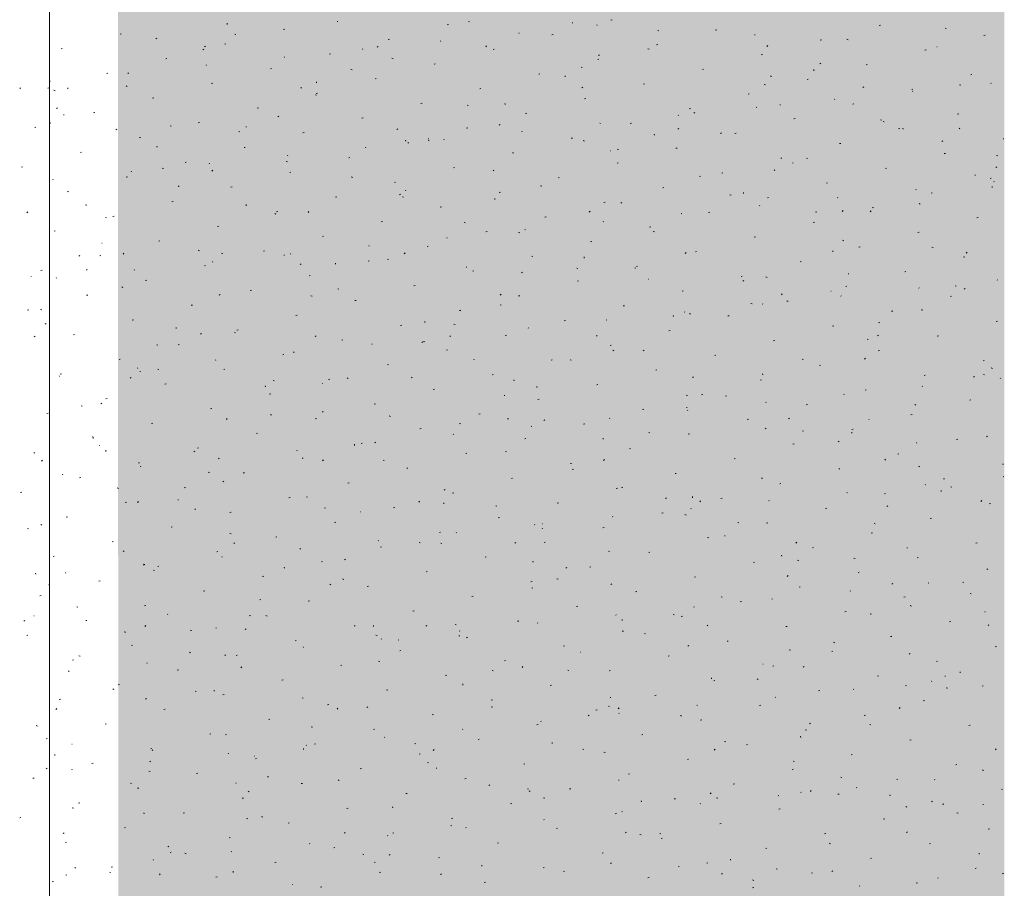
# Model space of a CAD drawing. Extents: x -743 to 300, y 62 to 1112.
# Tile 176 of 179: x -3 to 77, y 901 to 972. Entities that reach past the tile are written whole.
import ezdxf
from ezdxf.lldxf.tags import DXFTag

# ---------------------------------------------------------------- set-up
doc = ezdxf.new("R2010")
doc.units = 0
doc.layers.get('0').update_dxf_attribs({"lineweight": 13})
doc.layers.add('60- 61 allgemeine Ausstattung- 4 Terrassen', color=9, linetype='Continuous', lineweight=9, true_color=0x808080)
doc.layers.add('iwb_Layout BA_Markierung', color=7, linetype='Continuous', lineweight=9, true_color=0xbadcdc)
doc.layers.add('70 -71 Achsen- 1 Gebäudeachsen', color=7, linetype='STRICHPUNKT2-A06CPV7LL0', lineweight=18)
tags = doc.linetypes.add('STRICHPUNKT2-A06CPV7LL0', pattern=[12.7, 6.35, -3.175, 0, -3.175]).pattern_tags.tags
tags[10:11] = [DXFTag(74, 4), DXFTag(75, 0), DXFTag(340, '0'), DXFTag(46, 0.0), DXFTag(50, 0.0), DXFTag(44, 0.0), DXFTag(45, 0.0)]
tags[8:9] = [DXFTag(74, 4), DXFTag(75, 0), DXFTag(340, '0'), DXFTag(46, 0.0), DXFTag(50, 0.0), DXFTag(44, 0.0), DXFTag(45, 0.0)]
tags[6:7] = [DXFTag(74, 4), DXFTag(75, 0), DXFTag(340, '0'), DXFTag(46, 0.0), DXFTag(50, 0.0), DXFTag(44, 0.0), DXFTag(45, 0.0)]
tags[4:5] = [DXFTag(74, 4), DXFTag(75, 0), DXFTag(340, '0'), DXFTag(46, 0.0), DXFTag(50, 0.0), DXFTag(44, 0.0), DXFTag(45, 0.0)]

# ---------------------------------------------------------------- blocks, each defined once
blk = doc.blocks.new('Polygon-A06CPV7AL0')
at = {"color": 0, "linetype": 'ByBlock', "lineweight": -2, "ltscale": 0.13}
blk.add_solid([(4.854, 86.708), (4.686, 1083.814), (76.501, 86.518), (76.501, 1083.814)], dxfattribs=at)
blk = doc.blocks.new('Referenz-A06CPV7ML0')
at = {"layer": '60- 61 allgemeine Ausstattung- 4 Terrassen', "color": 0}
for p, q in [((44.629, 971.608), (44.725, 971.632)), ((13.551, 971.256), (13.542, 971.344)), ((18.117, 970.85), (18.212, 970.874)), ((22.468, 971.507), (22.484, 971.466)), ((31.373, 971.229), (31.469, 971.253)), ((33.096, 971.489), (33.187, 971.453)), ((41.503, 971.394), (41.547, 971.391)), ((43.523, 971.179), (43.49, 971.216)), ((48.425, 970.771), (48.517, 970.734)), ((53.11, 970.797), (53.206, 970.821)), ((66.366, 971.176), (66.462, 971.2)), ((71.701, 970.95), (71.795, 970.921)), ((4.861, 970.471), (4.956, 970.495)), ((7.851, 970.133), (7.77, 970.077)), ((14.156, 970.472), (14.25, 970.443)), ((26.598, 970.039), (26.693, 970.062)), ((37.191, 970.53), (37.159, 970.567)), ((39.854, 970.418), (39.95, 970.442)), ((56.266, 970.42), (56.311, 970.417)), ((61.591, 969.985), (61.687, 970.009)), ((63.755, 970.053), (63.846, 970.016)), ((74.848, 970.365), (74.943, 970.388)), ((0.086, 969.28), (0.181, 969.304)), ((11.562, 969.239), (11.654, 969.202)), ((11.791, 969.495), (11.719, 969.427)), ((13.342, 969.66), (13.437, 969.683)), ((24.529, 969.231), (24.496, 969.268)), ((25.783, 969.465), (25.702, 969.408)), ((30.86, 969.881), (30.827, 969.917)), ((34.563, 969.519), (34.491, 969.452)), ((35.079, 969.227), (35.175, 969.251)), ((47.635, 969.272), (47.729, 969.243)), ((48.335, 969.606), (48.431, 969.63)), ((57.334, 969.543), (57.262, 969.476)), ((70.072, 969.174), (70.168, 969.198)), ((71.03, 969.446), (71.074, 969.443)), ((8.567, 968.469), (8.662, 968.493)), ((18.198, 968.582), (18.165, 968.619)), ((21.823, 968.848), (21.918, 968.872)), ((26.892, 968.521), (26.983, 968.484)), ((43.56, 968.416), (43.656, 968.44)), ((43.714, 968.797), (43.634, 968.74)), ((56.816, 968.795), (56.912, 968.819)), ((11.867, 967.933), (11.834, 967.969)), ((17.048, 967.658), (17.143, 967.681)), ((23.568, 967.594), (23.663, 967.565)), ((30.304, 968.037), (30.399, 968.06)), ((42.222, 967.802), (42.313, 967.766)), ((52.041, 967.604), (52.137, 967.628)), ((61.068, 967.506), (61.059, 967.594)), ((61.646, 968.128), (61.565, 968.072)), ((65.297, 967.983), (65.393, 968.007)), ((3.792, 967.278), (3.887, 967.302)), ((5.536, 967.283), (5.503, 967.32)), ((25.529, 966.846), (25.624, 966.87)), ((38.785, 967.225), (38.881, 967.249)), ((40.924, 967.015), (40.915, 967.103)), ((57.551, 967.084), (57.642, 967.047)), ((60.522, 966.793), (60.618, 966.817)), ((73.778, 967.172), (73.874, 967.196)), ((-3.193, 966.126), (-3.265, 966.059)), ((-0.983, 966.088), (-0.888, 966.112)), ((-0.796, 966.634), (-0.828, 966.671)), ((0.636, 966.035), (0.627, 966.123)), ((5.359, 966.27), (5.45, 966.233)), ((12.273, 966.467), (12.368, 966.491)), ((19.578, 966.15), (19.506, 966.083)), ((20.78, 966.525), (20.771, 966.613)), ((34.01, 966.035), (34.105, 966.058)), ((42.349, 966.175), (42.277, 966.107)), ((47.266, 966.414), (47.362, 966.438)), ((57.047, 966.394), (57.141, 966.365)), ((65.121, 966.199), (65.049, 966.132)), ((69.003, 965.981), (69.099, 966.005)), ((72.881, 966.366), (72.972, 966.329)), ((75.433, 966.462), (75.4, 966.499)), ((-0.498, 965.916), (-0.404, 965.887)), ((7.498, 965.276), (7.593, 965.3)), ((20.688, 965.552), (20.779, 965.515)), ((20.754, 965.656), (20.849, 965.679)), ((42.491, 965.223), (42.587, 965.247)), ((55.747, 965.602), (55.843, 965.626)), ((62.771, 965.164), (62.738, 965.2)), ((69.102, 965.813), (69.069, 965.85)), ((-0.212, 964.488), (-0.292, 964.431)), ((15.979, 964.465), (16.074, 964.489)), ((29.235, 964.844), (29.33, 964.868)), ((32.981, 964.716), (33.075, 964.687)), ((36.018, 964.834), (36.109, 964.797)), ((50.972, 964.412), (51.068, 964.436)), ((56.44, 964.514), (56.407, 964.551)), ((58.335, 964.76), (58.352, 964.719)), ((64.228, 964.791), (64.324, 964.815)), ((0.296, 963.927), (0.34, 963.924)), ((2.723, 964.086), (2.818, 964.11)), ((17.72, 963.819), (17.639, 963.763)), ((24.46, 963.654), (24.555, 963.677)), ((37.716, 964.033), (37.811, 964.056)), ((50.109, 963.865), (50.076, 963.902)), ((51.347, 964.115), (51.439, 964.078)), ((59.453, 963.6), (59.549, 963.624)), ((72.709, 963.979), (72.805, 964.003)), ((-2.052, 962.895), (-1.957, 962.919)), ((-0.845, 963.301), (-0.754, 963.265)), ((4.593, 962.782), (4.521, 962.715)), ((8.914, 963.038), (9.008, 963.009)), ((11.204, 963.274), (11.299, 963.298)), ((15.059, 962.952), (15.104, 962.95)), ((27.364, 962.806), (27.292, 962.739)), ((32.941, 962.842), (33.036, 962.866)), ((35.652, 963.151), (35.571, 963.095)), ((43.777, 963.216), (43.744, 963.252)), ((46.197, 963.221), (46.293, 963.245)), ((50.136, 962.83), (50.064, 962.763)), ((66.46, 963.517), (66.554, 963.488)), ((66.677, 963.397), (66.768, 963.36)), ((67.934, 962.789), (68.03, 962.813)), ((68.298, 962.775), (68.288, 962.863)), ((72.907, 962.854), (72.835, 962.787)), ((6.429, 962.084), (6.524, 962.108)), ((14.484, 962.583), (14.576, 962.546)), ((19.685, 962.463), (19.78, 962.487)), ((37.446, 962.566), (37.413, 962.603)), ((41.422, 962.031), (41.517, 962.054)), ((48.153, 962.284), (48.144, 962.372)), ((53.584, 962.483), (53.503, 962.426)), ((54.678, 962.41), (54.774, 962.434)), ((76.415, 961.977), (76.456, 961.988)), ((7.865, 961.304), (7.856, 961.392)), ((14.91, 961.272), (15.005, 961.296)), ((24.784, 961.268), (24.751, 961.304)), ((28.009, 961.794), (28, 961.882)), ((28.166, 961.652), (28.261, 961.675)), ((29.814, 961.865), (29.905, 961.828)), ((29.823, 961.978), (29.867, 961.976)), ((31.115, 961.917), (31.082, 961.954)), ((42.393, 961.839), (42.487, 961.81)), ((49.903, 961.219), (49.999, 961.243)), ((63.159, 961.598), (63.255, 961.622)), ((71.515, 961.815), (71.435, 961.758)), ((1.654, 960.893), (1.749, 960.917)), ((18.453, 960.618), (18.42, 960.655)), ((23.391, 960.461), (23.486, 960.485)), ((36.647, 960.84), (36.742, 960.864)), ((44.587, 961.004), (44.631, 961.002)), ((45.144, 961.147), (45.235, 961.11)), ((58.384, 960.408), (58.48, 960.432)), ((60.473, 960.428), (60.564, 960.391)), ((71.64, 960.787), (71.736, 960.811)), ((75.872, 960.639), (75.966, 960.61)), ((-3.122, 959.703), (-3.026, 959.727)), ((8.281, 959.614), (8.372, 959.578)), ((10.135, 960.082), (10.23, 960.106)), ((12.122, 959.969), (12.089, 960.005)), ((18.327, 960.161), (18.421, 960.132)), ((31.872, 959.65), (31.967, 959.673)), ((45.128, 960.029), (45.223, 960.052)), ((59.351, 960.03), (59.395, 960.028)), ((66.865, 959.596), (66.961, 959.62)), ((75.803, 959.71), (75.894, 959.673)), ((5.36, 958.891), (5.455, 958.915)), ((5.79, 959.32), (5.757, 959.356)), ((12.38, 959.438), (12.308, 959.371)), ((18.616, 959.27), (18.711, 959.294)), ((23.61, 958.896), (23.702, 958.859)), ((35.151, 959.462), (35.079, 959.395)), ((40.353, 958.838), (40.448, 958.862)), ((51.806, 958.961), (51.9, 958.932)), ((53.609, 959.217), (53.705, 959.241)), ((57.922, 959.486), (57.85, 959.419)), ((74.114, 959.056), (74.159, 959.053)), ((75.346, 958.785), (75.442, 958.809)), ((-0.541, 958.67), (-0.574, 958.707)), ((9.658, 958.174), (9.577, 958.118)), ((13.841, 958.08), (13.936, 958.104)), ((27.097, 958.459), (27.192, 958.483)), ((38.94, 958.178), (39.031, 958.141)), ((48.834, 958.027), (48.929, 958.05)), ((62.09, 958.406), (62.186, 958.43)), ((75.527, 958.044), (75.517, 958.132)), ((75.688, 958.499), (75.655, 958.535)), ((0.584, 957.701), (0.68, 957.725)), ((22.322, 957.268), (22.417, 957.292)), ((27.589, 957.506), (27.509, 957.449)), ((27.739, 957.283), (27.833, 957.254)), ((27.998, 957.818), (28.015, 957.777)), ((35.578, 957.648), (35.673, 957.671)), ((54.269, 957.459), (54.361, 957.423)), ((55.383, 957.553), (55.373, 957.642)), ((57.315, 957.215), (57.411, 957.239)), ((63.026, 957.2), (62.993, 957.236)), ((69.357, 957.849), (69.324, 957.886)), ((70.571, 957.594), (70.667, 957.618)), ((2.077, 956.646), (2.168, 956.609)), ((9.066, 956.889), (9.161, 956.913)), ((15.094, 956.573), (15.085, 956.661)), ((30.803, 956.457), (30.898, 956.481)), ((35.239, 957.063), (35.229, 957.151)), ((44.059, 956.836), (44.154, 956.86)), ((45.521, 956.837), (45.44, 956.781)), ((56.695, 956.551), (56.662, 956.587)), ((65.796, 956.404), (65.892, 956.428)), ((69.599, 956.741), (69.69, 956.704)), ((-2.605, 956.069), (-2.677, 956.002)), ((3.673, 955.605), (3.767, 955.576)), ((4.29, 955.699), (4.386, 955.723)), ((17.407, 955.927), (17.498, 955.89)), ((17.547, 956.078), (17.642, 956.102)), ((20.166, 956.094), (20.094, 956.026)), ((39.284, 955.646), (39.379, 955.669)), ((42.937, 956.118), (42.865, 956.051)), ((50.363, 955.901), (50.33, 955.938)), ((52.54, 956.025), (52.635, 956.048)), ((61.218, 956.083), (61.312, 956.054)), ((63.453, 956.169), (63.372, 956.113)), ((65.709, 956.142), (65.637, 956.075)), ((74.277, 955.592), (74.373, 955.616)), ((12.772, 954.887), (12.867, 954.911)), ((26.028, 955.266), (26.123, 955.29)), ((32.736, 955.209), (32.827, 955.172)), ((44.032, 955.252), (43.999, 955.288)), ((47.765, 954.834), (47.86, 954.858)), ((61.021, 955.213), (61.117, 955.237)), ((-0.485, 954.508), (-0.389, 954.532)), ((21.253, 954.076), (21.348, 954.1)), ((34.509, 954.455), (34.604, 954.479)), ((37.152, 954.405), (37.246, 954.376)), ((37.701, 954.603), (37.668, 954.639)), ((48.066, 954.491), (48.157, 954.454)), ((56.246, 954.023), (56.341, 954.046)), ((69.502, 954.402), (69.598, 954.426)), ((3.38, 953.537), (3.424, 953.534)), ((7.996, 953.697), (8.092, 953.721)), ((25.039, 953.304), (25.006, 953.34)), ((29.734, 953.264), (29.829, 953.288)), ((31.37, 953.953), (31.337, 953.99)), ((42.99, 953.644), (43.085, 953.667)), ((63.395, 953.772), (63.487, 953.736)), ((64.727, 953.211), (64.823, 953.235)), ((1.595, 952.529), (1.514, 952.472)), ((3.221, 952.506), (3.317, 952.53)), ((5.181, 952.725), (5.109, 952.658)), ((11.203, 952.959), (11.294, 952.922)), ((13.085, 952.727), (13.179, 952.698)), ((16.478, 952.885), (16.573, 952.909)), ((18.144, 952.563), (18.188, 952.56)), ((18.707, 952.654), (18.675, 952.691)), ((27.953, 952.749), (27.881, 952.682)), ((38.215, 952.453), (38.31, 952.477)), ((42.468, 952.332), (42.458, 952.42)), ((50.724, 952.774), (50.652, 952.706)), ((51.471, 952.832), (51.566, 952.856)), ((62.612, 952.823), (62.602, 952.911)), ((70.631, 953.206), (70.725, 953.177)), ((73.208, 952.4), (73.304, 952.424)), ((73.495, 952.798), (73.423, 952.731)), ((11.702, 951.695), (11.798, 951.719)), ((12.376, 952.005), (12.343, 952.042)), ((19.527, 951.86), (19.446, 951.804)), ((22.324, 951.842), (22.314, 951.93)), ((24.959, 952.074), (25.054, 952.098)), ((26.532, 952.24), (26.624, 952.203)), ((46.696, 951.642), (46.791, 951.665)), ((59.952, 952.021), (60.047, 952.044)), ((-2.339, 950.877), (-2.323, 950.836)), ((-1.554, 951.316), (-1.458, 951.339)), ((2.179, 951.352), (2.17, 951.44)), ((6.045, 951.356), (6.012, 951.392)), ((20.184, 950.883), (20.279, 950.907)), ((32.908, 951.589), (32.952, 951.586)), ((33.44, 951.262), (33.535, 951.286)), ((37.459, 951.192), (37.378, 951.136)), ((41.862, 951.522), (41.953, 951.485)), ((46.564, 951.527), (46.658, 951.499)), ((55.177, 950.83), (55.272, 950.854)), ((63.866, 951.071), (63.883, 951.03)), ((68.433, 951.209), (68.529, 951.233)), ((-0.286, 950.706), (-0.319, 950.743)), ((6.927, 950.504), (7.023, 950.528)), ((28.665, 950.072), (28.76, 950.096)), ((41.921, 950.451), (42.016, 950.475)), ((47.671, 950.615), (47.716, 950.612)), ((55.39, 950.524), (55.31, 950.467)), ((57.192, 950.804), (57.283, 950.767)), ((63.658, 950.019), (63.753, 950.042)), ((72.521, 950.085), (72.612, 950.048)), ((75.943, 950.535), (75.91, 950.571)), ((2.152, 949.314), (2.248, 949.337)), ((4.999, 949.99), (5.09, 949.953)), ((12.968, 949.381), (12.896, 949.314)), ((15.408, 949.693), (15.504, 949.717)), ((20.329, 949.271), (20.42, 949.235)), ((22.498, 949.849), (22.592, 949.821)), ((35.739, 949.405), (35.667, 949.338)), ((37.146, 949.26), (37.241, 949.284)), ((50.402, 949.64), (50.497, 949.663)), ((58.51, 949.429), (58.438, 949.362)), ((62.435, 949.641), (62.479, 949.638)), ((63.28, 949.236), (63.248, 949.273)), ((69.612, 949.886), (69.579, 949.922)), ((72.139, 949.207), (72.235, 949.231)), ((73.322, 949.855), (73.241, 949.799)), ((10.633, 948.502), (10.729, 948.526)), ((23.89, 948.881), (23.985, 948.905)), ((35.658, 948.553), (35.749, 948.516)), ((45.627, 948.449), (45.722, 948.473)), ((55.977, 948.65), (56.071, 948.621)), ((56.949, 948.587), (56.916, 948.623)), ((58.883, 948.828), (58.978, 948.852)), ((-2.623, 948.123), (-2.527, 948.147)), ((-1.569, 948.171), (-1.475, 948.143)), ((19.114, 947.691), (19.21, 947.715)), ((32.371, 948.07), (32.466, 948.094)), ((49.697, 947.601), (49.687, 947.69)), ((50.618, 947.937), (50.585, 947.974)), ((50.988, 947.835), (51.079, 947.798)), ((54.108, 947.638), (54.203, 947.661)), ((67.364, 948.017), (67.459, 948.041)), ((69.841, 948.092), (69.832, 948.18)), ((-1.205, 947.021), (-1.113, 946.984)), ((5.858, 947.312), (5.954, 947.335)), ((27.595, 946.879), (27.691, 946.903)), ((29.553, 947.111), (29.543, 947.199)), ((31.91, 946.972), (32.004, 946.943)), ((40.852, 947.258), (40.947, 947.282)), ((44.287, 947.288), (44.254, 947.325)), ((62.589, 946.826), (62.684, 946.85)), ((66.317, 947.117), (66.409, 947.08)), ((75.845, 947.205), (75.941, 947.229)), ((1.083, 946.121), (1.179, 946.145)), ((9.409, 946.621), (9.399, 946.709)), ((11.464, 946.215), (11.384, 946.158)), ((14.125, 946.303), (14.216, 946.266)), ((14.339, 946.5), (14.435, 946.524)), ((20.754, 946.037), (20.682, 945.97)), ((36.077, 946.068), (36.172, 946.092)), ((37.956, 946.639), (37.923, 946.675)), ((43.526, 946.061), (43.454, 945.994)), ((49.333, 946.447), (49.428, 946.471)), ((66.297, 946.085), (66.225, 946.018)), ((71.07, 946.015), (71.165, 946.039)), ((-2.017, 946.013), (-2.089, 945.945)), ((7.844, 945.294), (7.938, 945.265)), ((9.564, 945.31), (9.66, 945.333)), ((22.82, 945.689), (22.916, 945.713)), ((25.293, 945.34), (25.26, 945.377)), ((29.396, 945.547), (29.315, 945.49)), ((29.454, 945.584), (29.546, 945.548)), ((31.625, 945.989), (31.592, 946.026)), ((44.558, 945.256), (44.653, 945.28)), ((57.814, 945.636), (57.909, 945.659)), ((65.389, 945.772), (65.483, 945.743)), ((18.045, 944.498), (18.141, 944.522)), ((18.962, 944.691), (18.929, 944.727)), ((31.301, 944.877), (31.397, 944.901)), ((44.784, 944.866), (44.875, 944.829)), ((47.328, 944.878), (47.247, 944.822)), ((53.039, 944.445), (53.134, 944.469)), ((66.295, 944.824), (66.39, 944.848)), ((4.789, 944.119), (4.885, 944.143)), ((12.631, 944.041), (12.598, 944.078)), ((26.526, 943.687), (26.622, 943.711)), ((33.529, 944.13), (33.545, 944.089)), ((39.783, 944.066), (39.878, 944.09)), ((41.323, 944.094), (41.417, 944.065)), ((60.114, 944.148), (60.205, 944.111)), ((61.52, 943.634), (61.615, 943.657)), ((65.26, 944.21), (65.179, 944.153)), ((74.776, 944.013), (74.871, 944.037)), ((0.014, 942.929), (0.11, 942.952)), ((6.3, 943.392), (6.267, 943.429)), ((6.464, 943.147), (6.509, 943.144)), ((7.921, 943.334), (8.012, 943.297)), ((13.27, 943.308), (13.366, 943.331)), ((35.007, 942.875), (35.103, 942.899)), ((48.264, 943.254), (48.359, 943.278)), ((56.926, 942.871), (56.917, 942.959)), ((70.001, 942.822), (70.096, 942.846)), ((74.802, 942.894), (74.896, 942.866)), ((75.443, 943.429), (75.534, 943.393)), ((-0.031, 942.743), (-0.064, 942.779)), ((5.769, 942.668), (5.697, 942.601)), ((8.495, 942.117), (8.591, 942.141)), ((17.256, 942.416), (17.35, 942.387)), ((21.228, 942.173), (21.272, 942.17)), ((21.751, 942.496), (21.847, 942.52)), ((23.251, 942.616), (23.342, 942.579)), ((28.541, 942.693), (28.469, 942.625)), ((36.782, 942.38), (36.772, 942.468)), ((43.489, 942.064), (43.584, 942.088)), ((51.312, 942.717), (51.24, 942.65)), ((56.745, 942.443), (56.84, 942.467)), ((74.083, 942.741), (74.011, 942.674)), ((76.198, 942.571), (76.165, 942.608)), ((16.638, 941.89), (16.628, 941.978)), ((16.976, 941.306), (17.072, 941.329)), ((30.232, 941.685), (30.328, 941.709)), ((38.58, 941.897), (38.672, 941.86)), ((51.97, 941.252), (52.065, 941.276)), ((63.535, 941.272), (63.502, 941.309)), ((65.226, 941.632), (65.321, 941.655)), ((69.866, 941.922), (69.833, 941.958)), ((3.402, 940.569), (3.321, 940.513)), ((3.72, 940.927), (3.816, 940.95)), ((25.457, 940.494), (25.553, 940.518)), ((35.992, 941.199), (36.036, 941.196)), ((38.713, 940.873), (38.809, 940.897)), ((50.735, 941.216), (50.829, 941.188)), ((53.91, 941.179), (54.001, 941.142)), ((57.204, 940.623), (57.171, 940.66)), ((60.451, 940.441), (60.546, 940.465)), ((69.239, 940.461), (69.331, 940.424)), ((73.707, 940.82), (73.802, 940.844)), ((-1.055, 939.736), (-0.959, 939.76)), ((1.717, 940.365), (1.809, 940.328)), ((12.201, 940.115), (12.297, 940.139)), ((21.333, 939.901), (21.253, 939.845)), ((33.938, 939.683), (34.034, 939.707)), ((47.195, 940.062), (47.29, 940.086)), ((50.756, 940.225), (50.8, 940.222)), ((50.873, 939.974), (50.84, 940.01)), ((68.932, 939.63), (69.027, 939.653)), ((7.426, 938.925), (7.522, 938.948)), ((13.556, 939.324), (13.484, 939.257)), ((17.047, 939.647), (17.138, 939.61)), ((20.682, 939.304), (20.778, 939.327)), ((26.669, 939.538), (26.763, 939.51)), ((32.377, 938.929), (32.468, 938.892)), ((36.327, 939.348), (36.255, 939.281)), ((39.265, 939.233), (39.185, 939.176)), ((42.419, 938.871), (42.515, 938.895)), ((44.542, 939.324), (44.509, 939.361)), ((55.676, 939.25), (55.771, 939.274)), ((59.099, 939.373), (59.027, 939.305)), ((65.52, 939.251), (65.564, 939.248)), ((15.907, 938.113), (16.003, 938.137)), ((29.163, 938.492), (29.259, 938.516)), ((31.879, 938.026), (31.846, 938.062)), ((38.211, 938.675), (38.178, 938.712)), ((47.706, 938.21), (47.797, 938.173)), ((50.901, 938.06), (50.996, 938.084)), ((57.197, 938.564), (57.116, 938.508)), ((60.147, 938.339), (60.242, 938.31)), ((64.155, 938.14), (64.146, 938.228)), ((64.157, 938.439), (64.252, 938.463)), ((2.602, 937.86), (2.696, 937.832)), ((2.651, 937.734), (2.747, 937.758)), ((24.388, 937.302), (24.484, 937.325)), ((25.548, 937.376), (25.515, 937.413)), ((37.644, 937.681), (37.74, 937.705)), ((44.011, 937.649), (44.002, 937.737)), ((59.382, 937.248), (59.477, 937.272)), ((63.036, 937.492), (63.127, 937.455)), ((69.397, 937.383), (69.413, 937.342)), ((72.638, 937.628), (72.733, 937.651)), ((75.129, 937.896), (75.048, 937.84)), ((-2.124, 936.543), (-2.029, 936.567)), ((3.191, 937.188), (3.208, 937.147)), ((3.723, 936.669), (3.713, 936.757)), ((10.843, 936.678), (10.934, 936.641)), ((11.132, 936.923), (11.228, 936.946)), ((19.217, 936.727), (19.184, 936.764)), ((23.867, 937.159), (23.858, 937.247)), ((32.869, 936.49), (32.965, 936.514)), ((36.081, 936.661), (36.175, 936.632)), ((46.125, 936.869), (46.221, 936.893)), ((67.863, 936.437), (67.958, 936.461)), ((-1.429, 935.956), (-1.501, 935.889)), ((6.357, 935.732), (6.453, 935.756)), ((12.886, 936.078), (12.853, 936.114)), ((19.613, 936.111), (19.709, 936.135)), ((21.342, 935.98), (21.27, 935.913)), ((26.173, 935.96), (26.264, 935.923)), ((41.35, 935.679), (41.446, 935.703)), ((44.114, 936.004), (44.042, 935.937)), ((54.607, 936.058), (54.702, 936.082)), ((66.885, 936.028), (66.813, 935.961)), ((6.555, 935.428), (6.522, 935.465)), ((12.015, 934.983), (12.109, 934.954)), ((14.838, 934.921), (14.934, 934.944)), ((28.094, 935.3), (28.19, 935.323)), ((41.502, 935.241), (41.594, 935.205)), ((49.831, 934.867), (49.927, 934.891)), ((63.088, 935.246), (63.183, 935.27)), ((69.56, 935.461), (69.654, 935.432)), ((76.344, 935.626), (76.439, 935.649)), ((0.224, 934.779), (0.191, 934.815)), ((1.582, 934.541), (1.677, 934.565)), ((13.271, 934.256), (13.19, 934.199)), ((23.319, 934.109), (23.415, 934.133)), ((36.575, 934.488), (36.671, 934.512)), ((56.832, 934.523), (56.923, 934.486)), ((58.313, 934.056), (58.408, 934.08)), ((71.569, 934.435), (71.664, 934.459)), ((76.452, 934.607), (76.419, 934.644)), ((-3.193, 933.351), (-3.098, 933.375)), ((4.639, 933.709), (4.731, 933.672)), ((10.063, 933.73), (10.159, 933.754)), ((31.203, 933.587), (31.122, 933.531)), ((31.8, 933.298), (31.896, 933.321)), ((45.056, 933.677), (45.152, 933.701)), ((45.493, 933.783), (45.588, 933.754)), ((63.79, 933.309), (63.757, 933.345)), ((66.794, 933.244), (66.889, 933.268)), ((70.121, 933.958), (70.088, 933.995)), ((71.384, 933.409), (71.375, 933.497)), ((72.162, 933.805), (72.253, 933.768)), ((5.288, 932.539), (5.383, 932.563)), ((6.357, 932.612), (6.285, 932.544)), ((9.549, 932.758), (9.593, 932.755)), ((18.544, 932.919), (18.64, 932.942)), ((19.969, 932.991), (20.06, 932.954)), ((29.129, 932.636), (29.057, 932.569)), ((31.096, 932.428), (31.087, 932.516)), ((40.281, 932.486), (40.377, 932.51)), ((49.134, 932.919), (49.054, 932.863)), ((51.24, 932.919), (51.231, 933.007)), ((51.9, 932.66), (51.828, 932.593)), ((53.537, 932.865), (53.633, 932.889)), ((57.459, 932.659), (57.426, 932.696)), ((74.672, 932.684), (74.6, 932.617)), ((10.952, 931.938), (10.943, 932.026)), ((13.769, 931.728), (13.865, 931.752)), ((21.427, 932.105), (21.521, 932.076)), ((24.313, 931.784), (24.357, 931.781)), ((27.025, 932.107), (27.121, 932.131)), ((35.299, 932.273), (35.39, 932.236)), ((48.762, 931.675), (48.858, 931.699)), ((51.128, 932.01), (51.095, 932.046)), ((62.019, 932.054), (62.114, 932.078)), ((67.066, 932.251), (66.986, 932.194)), ((75.275, 932.433), (75.37, 932.457)), ((0.513, 931.349), (0.608, 931.373)), ((22.25, 930.917), (22.346, 930.94)), ((35.506, 931.296), (35.602, 931.319)), ((44.796, 931.361), (44.764, 931.397)), ((50.628, 931.554), (50.719, 931.518)), ((54.906, 930.905), (55, 930.877)), ((57.243, 930.863), (57.339, 930.887)), ((70.5, 931.242), (70.595, 931.266)), ((-2.64, 930.427), (-2.545, 930.398)), ((-1.564, 930.741), (-1.473, 930.704)), ((8.994, 930.537), (9.089, 930.561)), ((30.731, 930.105), (30.827, 930.129)), ((32.134, 930.062), (32.101, 930.098)), ((38.465, 930.711), (38.432, 930.748)), ((39.059, 930.441), (39.076, 930.4)), ((39.076, 930.81), (39.121, 930.807)), ((43.987, 930.484), (44.083, 930.508)), ((65.958, 930.836), (66.049, 930.799)), ((4.219, 929.347), (4.314, 929.371)), ((13.765, 930.022), (13.857, 929.985)), ((17.475, 929.726), (17.571, 929.75)), ((25.803, 929.413), (25.77, 929.449)), ((29.095, 929.304), (29.186, 929.267)), ((36.915, 929.292), (36.843, 929.224)), ((39.212, 929.294), (39.308, 929.317)), ((52.468, 929.673), (52.564, 929.697)), ((53.84, 929.836), (53.884, 929.833)), ((59.687, 929.316), (59.615, 929.249)), ((65.725, 930.052), (65.82, 930.076)), ((5.208, 928.61), (5.128, 928.554)), ((12.7, 928.535), (12.795, 928.559)), ((14.144, 929.267), (14.072, 929.2)), ((19.472, 928.763), (19.439, 928.8)), ((25.956, 928.915), (26.052, 928.938)), ((30.839, 929.227), (30.934, 929.199)), ((44.424, 928.586), (44.516, 928.549)), ((47.693, 928.482), (47.789, 928.506)), ((60.949, 928.861), (61.045, 928.885)), ((68.604, 928.862), (68.648, 928.859)), ((74.206, 929.24), (74.301, 929.264)), ((-0.556, 928.156), (-0.461, 928.18)), ((13.141, 928.114), (13.108, 928.15)), ((21.181, 927.724), (21.277, 927.748)), ((23.14, 927.942), (23.06, 927.885)), ((34.437, 928.103), (34.533, 928.127)), ((38.325, 927.697), (38.316, 927.785)), ((56.174, 927.671), (56.27, 927.695)), ((58.469, 928.188), (58.46, 928.276)), ((59.754, 927.867), (59.845, 927.83)), ((64.318, 928.028), (64.412, 927.999)), ((69.431, 928.05), (69.526, 928.074)), ((6.773, 927.549), (6.867, 927.521)), ((6.809, 927.464), (6.777, 927.501)), ((7.562, 927.053), (7.653, 927.017)), ((7.925, 927.345), (8.02, 927.369)), ((18.181, 927.207), (18.172, 927.295)), ((29.662, 926.913), (29.758, 926.936)), ((41.072, 927.274), (40.991, 927.217)), ((42.918, 927.292), (43.014, 927.315)), ((75.084, 927.149), (75.175, 927.112)), ((-1.963, 926.717), (-1.972, 926.805)), ((0.478, 926.815), (0.445, 926.852)), ((3.15, 926.154), (3.245, 926.178)), ((16.406, 926.533), (16.501, 926.557)), ((22.891, 926.335), (22.982, 926.298)), ((38.143, 926.101), (38.239, 926.125)), ((40.252, 926.35), (40.346, 926.321)), ((51.399, 926.48), (51.495, 926.504)), ((59.004, 926.605), (58.923, 926.549)), ((64.655, 926.859), (64.751, 926.883)), ((-0.841, 925.899), (-0.913, 925.832)), ((11.631, 925.343), (11.726, 925.367)), ((21.93, 925.923), (21.858, 925.856)), ((24.887, 925.722), (24.983, 925.746)), ((38.221, 925.617), (38.312, 925.58)), ((44.702, 925.947), (44.63, 925.88)), ((46.624, 925.29), (46.72, 925.313)), ((59.88, 925.669), (59.976, 925.693)), ((64.045, 925.345), (64.012, 925.381)), ((67.473, 925.972), (67.401, 925.904)), ((70.376, 925.994), (70.343, 926.031)), ((73.137, 926.048), (73.232, 926.072)), ((-1.625, 924.964), (-1.53, 924.988)), ((16.185, 924.672), (16.28, 924.643)), ((20.112, 924.531), (20.207, 924.555)), ((33.368, 924.911), (33.464, 924.934)), ((53.55, 924.899), (53.642, 924.862)), ((55.105, 924.478), (55.201, 924.502)), ((57.714, 924.695), (57.681, 924.732)), ((68.361, 924.857), (68.457, 924.881)), ((73.731, 925.15), (73.825, 925.121)), ((1.358, 924.085), (1.449, 924.048)), ((6.856, 924.152), (6.951, 924.176)), ((28.593, 923.72), (28.689, 923.744)), ((41.849, 924.099), (41.945, 924.123)), ((51.382, 924.046), (51.349, 924.083)), ((68.88, 924.18), (68.971, 924.143)), ((-2.854, 922.965), (-2.935, 922.908)), ((-2.131, 923.342), (-2.086, 923.339)), ((2.081, 922.962), (2.176, 922.986)), ((8.722, 923.499), (8.739, 923.458)), ((15.337, 923.341), (15.432, 923.365)), ((16.687, 923.366), (16.779, 923.33)), ((37.074, 922.909), (37.17, 922.932)), ((45.051, 923.397), (45.018, 923.433)), ((45.554, 922.966), (45.545, 923.055)), ((49.664, 923.472), (49.758, 923.443)), ((50.33, 923.288), (50.426, 923.311)), ((63.586, 923.667), (63.682, 923.691)), ((65.698, 923.457), (65.689, 923.545)), ((74.927, 923.694), (74.944, 923.653)), ((6.946, 922.555), (6.874, 922.488)), ((10.562, 922.15), (10.657, 922.174)), ((12.633, 922.368), (12.678, 922.365)), ((15.078, 922.296), (14.997, 922.24)), ((23.818, 922.529), (23.913, 922.553)), ((25.41, 922.476), (25.401, 922.564)), ((29.717, 922.579), (29.645, 922.512)), ((32.017, 922.648), (32.108, 922.611)), ((32.389, 922.098), (32.356, 922.135)), ((38.72, 922.747), (38.687, 922.784)), ((45.555, 922.097), (45.651, 922.121)), ((52.488, 922.603), (52.416, 922.536)), ((58.811, 922.476), (58.907, 922.5)), ((72.067, 922.855), (72.163, 922.879)), ((75.26, 922.627), (75.188, 922.56)), ((-2.694, 921.771), (-2.599, 921.795)), ((5.266, 921.986), (5.257, 922.074)), ((19.043, 921.339), (19.138, 921.363)), ((25.598, 921.794), (25.692, 921.765)), ((26.058, 921.449), (26.025, 921.485)), ((27.397, 921.394), (27.441, 921.391)), ((32.299, 921.718), (32.395, 921.742)), ((33.009, 921.628), (32.929, 921.572)), ((47.347, 921.93), (47.438, 921.893)), ((54.036, 921.286), (54.132, 921.309)), ((67.292, 921.665), (67.388, 921.689)), ((5.787, 920.96), (5.882, 920.984)), ((19.727, 920.799), (19.694, 920.836)), ((27.524, 920.527), (27.619, 920.551)), ((40.78, 920.907), (40.876, 920.93)), ((50.941, 920.96), (50.861, 920.903)), ((59.077, 920.594), (59.171, 920.566)), ((62.676, 921.211), (62.767, 921.175)), ((75.773, 920.853), (75.869, 920.877)), ((1.012, 919.769), (1.107, 919.793)), ((1.531, 920.116), (1.625, 920.087)), ((10.484, 920.398), (10.575, 920.361)), ((13.395, 920.15), (13.362, 920.187)), ((14.268, 920.148), (14.363, 920.172)), ((36.005, 919.716), (36.101, 919.74)), ((42.161, 920.42), (42.205, 920.417)), ((49.261, 920.095), (49.357, 920.119)), ((62.517, 920.474), (62.613, 920.498)), ((68.873, 920.292), (68.792, 920.235)), ((7.064, 919.501), (7.031, 919.537)), ((9.493, 918.958), (9.588, 918.982)), ((14.732, 919.211), (14.66, 919.143)), ((22.749, 919.337), (22.844, 919.361)), ((25.813, 919.679), (25.904, 919.642)), ((35.01, 918.916), (35.104, 918.888)), ((37.503, 919.235), (37.431, 919.168)), ((41.143, 918.961), (41.234, 918.924)), ((44.486, 918.905), (44.582, 918.928)), ((56.925, 919.446), (56.969, 919.443)), ((57.742, 919.284), (57.838, 919.307)), ((60.275, 919.259), (60.203, 919.192)), ((70.998, 919.663), (71.094, 919.687)), ((0.733, 918.851), (0.7, 918.888)), ((17.974, 918.146), (18.069, 918.17)), ((31.23, 918.525), (31.325, 918.549)), ((52.783, 918.236), (52.774, 918.324)), ((52.967, 918.093), (53.063, 918.117)), ((56.472, 918.243), (56.564, 918.206)), ((66.223, 918.472), (66.319, 918.496)), ((71.688, 918.472), (71.733, 918.469)), ((72.927, 918.726), (72.918, 918.814)), ((4.28, 917.429), (4.371, 917.392)), ((4.718, 917.767), (4.813, 917.791)), ((12.495, 917.255), (12.486, 917.343)), ((26.455, 917.335), (26.55, 917.359)), ((32.639, 917.745), (32.63, 917.833)), ((39.711, 917.714), (39.807, 917.738)), ((64.299, 917.381), (64.267, 917.418)), ((68.489, 917.717), (68.583, 917.688)), ((70.631, 918.03), (70.598, 918.067)), ((71.802, 917.524), (71.893, 917.488)), ((74.704, 917.661), (74.8, 917.685)), ((-0.057, 916.577), (0.038, 916.6)), ((7.015, 916.651), (6.935, 916.595)), ((10.944, 917.238), (11.038, 917.21)), ((13.199, 916.956), (13.294, 916.98)), ((19.609, 916.711), (19.701, 916.674)), ((34.936, 916.523), (35.031, 916.547)), ((44.59, 916.752), (44.607, 916.711)), ((48.192, 916.903), (48.288, 916.926)), ((57.968, 916.732), (57.935, 916.768)), ((61.448, 917.282), (61.544, 917.306)), ((-0.253, 915.842), (-0.325, 915.775)), ((8.424, 915.765), (8.519, 915.789)), ((21.68, 916.144), (21.775, 916.168)), ((22.519, 915.866), (22.447, 915.799)), ((24.947, 915.983), (24.866, 915.926)), ((34.939, 915.992), (35.03, 915.955)), ((43.417, 915.712), (43.513, 915.736)), ((44.423, 916.039), (44.517, 916.01)), ((45.29, 915.891), (45.218, 915.823)), ((51.637, 916.082), (51.604, 916.119)), ((56.673, 916.091), (56.769, 916.115)), ((68.061, 915.915), (67.989, 915.848)), ((69.929, 916.47), (70.025, 916.494)), ((16.905, 914.954), (17, 914.978)), ((30.161, 915.333), (30.256, 915.357)), ((42.879, 915.314), (42.798, 915.258)), ((45.306, 915.433), (45.273, 915.47)), ((50.269, 915.274), (50.36, 915.237)), ((51.898, 914.901), (51.994, 914.924)), ((65.154, 915.28), (65.25, 915.304)), ((-1.924, 914.46), (-1.833, 914.423)), ((3.649, 914.575), (3.744, 914.598)), ((20.356, 914.361), (20.45, 914.332)), ((25.386, 914.142), (25.481, 914.166)), ((32.644, 914.134), (32.611, 914.171)), ((38.642, 914.521), (38.737, 914.545)), ((38.975, 914.784), (38.942, 914.82)), ((60.81, 914.646), (60.73, 914.59)), ((65.598, 914.556), (65.689, 914.519)), ((73.635, 914.468), (73.731, 914.492)), ((-1.127, 913.384), (-1.031, 913.408)), ((12.13, 913.763), (12.225, 913.787)), ((13.406, 913.742), (13.497, 913.705)), ((26.312, 913.485), (26.28, 913.522)), ((33.867, 913.331), (33.962, 913.355)), ((47.123, 913.71), (47.219, 913.734)), ((60.012, 913.505), (60.003, 913.593)), ((60.379, 914.089), (60.475, 914.113)), ((0.954, 912.952), (0.998, 912.95)), ((7.355, 912.573), (7.45, 912.596)), ((19.724, 912.524), (19.715, 912.612)), ((19.981, 912.836), (19.948, 912.872)), ((20.611, 912.952), (20.706, 912.976)), ((28.735, 913.023), (28.827, 912.987)), ((39.868, 913.014), (39.859, 913.103)), ((42.348, 912.519), (42.443, 912.543)), ((53.076, 912.546), (53.004, 912.479)), ((53.835, 913.161), (53.929, 913.132)), ((55.604, 912.899), (55.7, 912.922)), ((68.86, 913.278), (68.956, 913.302)), ((75.848, 912.571), (75.776, 912.503)), ((-0.42, 912.034), (-0.429, 912.122)), ((7.534, 912.498), (7.462, 912.431)), ((13.65, 912.186), (13.617, 912.223)), ((15.718, 911.978), (15.762, 911.976)), ((15.836, 911.761), (15.931, 911.785)), ((29.092, 912.14), (29.187, 912.164)), ((30.305, 912.522), (30.233, 912.455)), ((44.065, 912.305), (44.156, 912.268)), ((50.829, 911.708), (50.925, 911.732)), ((64.085, 912.087), (64.181, 912.111)), ((-1.047, 911.006), (-1.128, 910.949)), ((2.579, 911.382), (2.675, 911.406)), ((7.319, 911.537), (7.286, 911.573)), ((24.317, 910.95), (24.412, 910.974)), ((29.769, 911.483), (29.863, 911.454)), ((30.481, 911.004), (30.526, 911.002)), ((37.573, 911.329), (37.668, 911.353)), ((59.394, 911.587), (59.486, 911.55)), ((72.566, 911.276), (72.662, 911.3)), ((-2.196, 910.192), (-2.1, 910.215)), ((0.988, 910.888), (0.955, 910.924)), ((7.202, 910.773), (7.293, 910.736)), ((11.061, 910.571), (11.156, 910.594)), ((16.884, 910.337), (16.804, 910.281)), ((32.798, 910.138), (32.893, 910.162)), ((46.054, 910.517), (46.149, 910.541)), ((59.31, 910.897), (59.406, 910.92)), ((63.248, 910.283), (63.342, 910.255)), ((74.724, 910.869), (74.815, 910.832)), ((5.702, 909.805), (5.796, 909.776)), ((6.285, 909.38), (6.381, 909.404)), ((14.253, 909.811), (14.269, 909.769)), ((19.542, 909.759), (19.637, 909.783)), ((22.532, 910.055), (22.623, 910.018)), ((34.816, 909.669), (34.736, 909.613)), ((41.279, 909.327), (41.374, 909.351)), ((45.245, 910.03), (45.29, 910.028)), ((54.535, 909.706), (54.631, 909.73)), ((64.554, 909.417), (64.521, 909.454)), ((67.791, 910.085), (67.887, 910.109)), ((70.885, 910.067), (70.852, 910.103)), ((14.767, 908.569), (14.862, 908.592)), ((15.32, 909.154), (15.248, 909.087)), ((28.023, 908.948), (28.118, 908.972)), ((37.861, 909.336), (37.952, 909.3)), ((38.092, 909.178), (38.02, 909.111)), ((39.181, 908.605), (39.275, 908.576)), ((52.748, 909.001), (52.667, 908.944)), ((53.191, 908.618), (53.282, 908.581)), ((58.223, 908.768), (58.19, 908.805)), ((60.009, 909.056), (60.053, 909.053)), ((60.863, 909.202), (60.791, 909.135)), ((63.016, 908.895), (63.112, 908.918)), ((67.241, 908.774), (67.232, 908.862)), ((76.272, 909.274), (76.368, 909.298)), ((0.998, 907.804), (1.089, 907.767)), ((1.51, 908.19), (1.606, 908.213)), ((23.248, 907.757), (23.343, 907.781)), ((26.953, 907.793), (26.944, 907.881)), ((36.504, 908.136), (36.599, 908.16)), ((47.097, 908.284), (47.088, 908.372)), ((49.76, 908.515), (49.855, 908.539)), ((51.892, 908.119), (51.859, 908.155)), ((68.52, 907.9), (68.612, 907.863)), ((70.68, 908.332), (70.599, 908.276)), ((71.497, 908.083), (71.593, 908.107)), ((74.773, 908.082), (74.817, 908.079)), ((-3.265, 906.999), (-3.169, 907.023)), ((6.809, 907.303), (6.8, 907.391)), ((9.991, 907.378), (10.087, 907.402)), ((16.328, 907.086), (16.419, 907.049)), ((31.729, 906.946), (31.824, 906.97)), ((44.985, 907.325), (45.08, 907.349)), ((45.561, 907.469), (45.528, 907.506)), ((58.241, 907.704), (58.337, 907.728)), ((72.66, 907.406), (72.754, 907.377)), ((5.216, 906.188), (5.312, 906.211)), ((15.115, 906.927), (15.209, 906.898)), ((18.473, 906.567), (18.568, 906.59)), ((31.657, 906.368), (31.749, 906.331)), ((32.898, 906.171), (32.865, 906.207)), ((39.23, 906.82), (39.197, 906.856)), ((40.21, 906.134), (40.305, 906.158)), ((53.466, 906.513), (53.561, 906.537)), ((66.722, 906.893), (66.818, 906.916)), ((0.335, 905.785), (0.263, 905.718)), ((13.697, 905.376), (13.793, 905.4)), ((23.107, 905.81), (23.035, 905.742)), ((26.567, 905.521), (26.534, 905.558)), ((26.954, 905.755), (27.049, 905.779)), ((45.878, 905.834), (45.806, 905.767)), ((46.987, 905.649), (47.078, 905.612)), ((48.594, 905.728), (48.688, 905.699)), ((61.947, 905.702), (62.043, 905.726)), ((68.649, 905.858), (68.577, 905.791)), ((75.203, 906.081), (75.299, 906.105)), ((0.441, 904.997), (0.537, 905.021)), ((8.822, 904.692), (8.741, 904.635)), ((20.236, 904.872), (20.203, 904.908)), ((22.179, 904.565), (22.274, 904.588)), ((35.435, 904.944), (35.53, 904.968)), ((48.691, 905.323), (48.786, 905.347)), ((62.317, 904.931), (62.408, 904.894)), ((70.428, 904.891), (70.524, 904.914)), ((8.922, 904.186), (9.018, 904.209)), ((10.124, 904.117), (10.215, 904.08)), ((13.905, 904.223), (13.872, 904.259)), ((24.527, 904.05), (24.621, 904.021)), ((26.754, 904.024), (26.673, 903.967)), ((30.66, 903.753), (30.755, 903.777)), ((43.916, 904.132), (44.011, 904.156)), ((57.172, 904.511), (57.267, 904.535)), ((74.471, 904.043), (74.461, 904.131)), ((1.243, 902.924), (1.21, 902.96)), ((4.147, 902.995), (4.243, 903.019)), ((7.574, 903.573), (7.541, 903.61)), ((17.403, 903.374), (17.499, 903.398)), ((25.454, 903.399), (25.545, 903.362)), ((34.182, 903.062), (34.173, 903.15)), ((39.141, 902.942), (39.236, 902.966)), ((44.685, 903.355), (44.605, 903.299)), ((50.121, 903.064), (50.137, 903.022)), ((52.397, 903.321), (52.492, 903.345)), ((54.326, 903.553), (54.317, 903.641)), ((65.653, 903.7), (65.749, 903.724)), ((0.461, 902.372), (0.555, 902.343)), ((4.038, 902.563), (4.083, 902.56)), ((8.122, 902.441), (8.05, 902.374)), ((12.628, 902.184), (12.724, 902.207)), ((14.038, 902.572), (14.029, 902.66)), ((25.885, 902.563), (25.98, 902.586)), ((30.893, 902.465), (30.821, 902.398)), ((40.783, 902.681), (40.874, 902.644)), ((53.665, 902.49), (53.593, 902.422)), ((58.006, 902.85), (58.1, 902.821)), ((60.878, 902.509), (60.973, 902.533)), ((62.617, 902.687), (62.537, 902.631)), ((74.134, 902.889), (74.23, 902.912)), ((76.436, 902.514), (76.364, 902.447)), ((-0.628, 901.804), (-0.532, 901.828)), ((18.802, 901.589), (18.846, 901.586)), ((21.109, 901.372), (21.205, 901.396)), ((34.366, 901.751), (34.461, 901.775)), ((47.622, 902.13), (47.717, 902.154)), ((56.113, 901.962), (56.204, 901.925)), ((64.809, 901.454), (64.776, 901.49)), ((69.359, 901.698), (69.455, 901.722)), ((71.14, 902.103), (71.107, 902.139)), ((56.103, 901.319), (56.198, 901.343))]:
    blk.add_line(p, q, dxfattribs=at)
at = {"layer": '70 -71 Achsen- 1 Gebäudeachsen', "color": 0, "linetype": 'STRICHPUNKT2-A06CPV7LL0', "ltscale": 0.18}
blk.add_line((-0.852, 1084.852), (-0.852, 85.412), dxfattribs=at)

msp = doc.modelspace()

# ---------------------------------------------------------------- block references
at = {"color": 8, "lineweight": 13, "ltscale": 0.13, "true_color": 0x808080}
msp.add_blockref('Referenz-A06CPV7ML0', (0, 0), dxfattribs=at)
at = {"layer": 'iwb_Layout BA_Markierung', "ltscale": 0.13}
msp.add_blockref('Polygon-A06CPV7AL0', (0, 0), dxfattribs=at)

doc.saveas('drawing.dxf')
